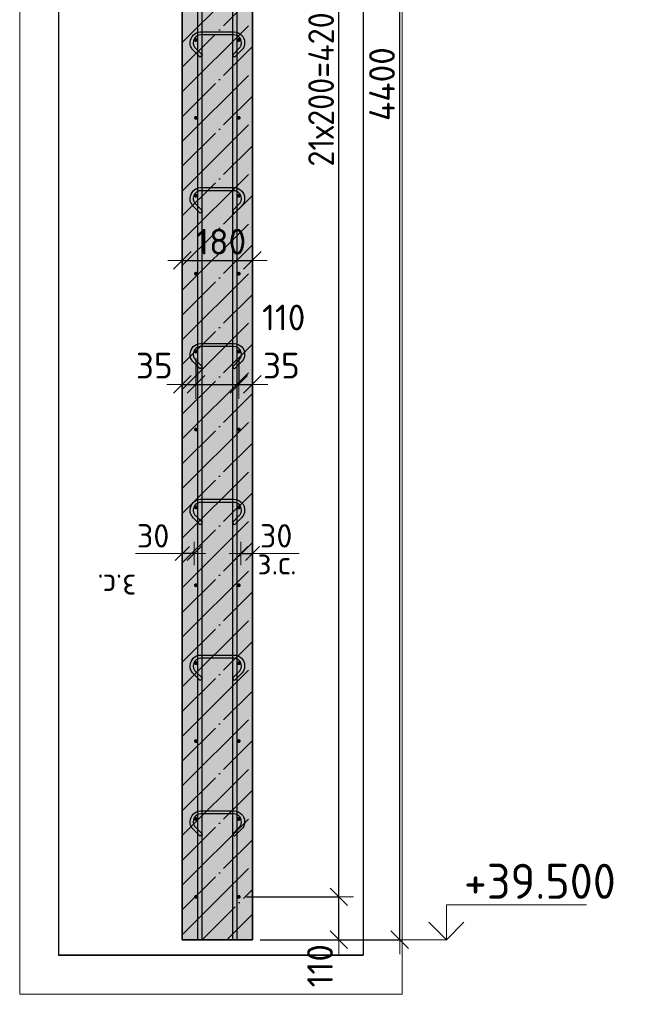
# Model space of a CAD drawing. Header units: millimetres. Extents: x 5077 to 50019, y 6526 to 90933.
# Tile 46 of 60: x 29311 to 30872, y 36634 to 39162. Entities that reach past the tile are written whole.
import ezdxf

# ---------------------------------------------------------------- set-up
doc = ezdxf.new("R2010")
doc.units = ezdxf.units.MM
doc.header["$PDMODE"] = 65
doc.linetypes.add('______11', pattern=[150, 120, -15, 0, -15])
doc.linetypes.add('______5', pattern=[330, 240, -30, 30, -30])
for name, color, linetype, lineweight in [('Standard', 7, 'Continuous', 25), ('Арм.стержн. вертикальными 1', 22, 'Continuous', 35), ('Арм.стержн.горизонт. 1', 180, 'Continuous', 35), ('Высотная отметки_ общее', 7, 'Continuous', 13), ('Размерная линия_ общее', 7, 'Continuous', 13), ('Размерная линия_ общее_1', 7, 'Continuous', 13)]:
    doc.layers.add(name, color=color, linetype=linetype, lineweight=lineweight)
doc.layers.add('Арм.стержн.Стяжки', color=7, linetype='Continuous', lineweight=35, true_color=0x501e0f)
doc.styles.add('ISOCPEUR', font='ISOCPEUR')
doc.dimstyles.new('DIMSTYLE_3', dxfattribs={"dimtxt": 66, "dimasz": 75, "dimexe": 0, "dimexo": 0, "dimgap": 33, "dimtad": 2, "dimdec": 0, "dimrnd": 5, "dimzin": 12, "dimdsep": 46, "dimtxsty": 'ISOCPEUR', "dimblk1": 'ALL_ML_STRICH', "dimblk2": 'ALL_ML_STRICH', "dimsah": 1, "dimcen": 0, "dimclrd": 7, "dimclre": 256, "dimclrt": 7, "dimadec": 0, "dimazin": 0, "dimtfac": 1, "dimtdec": 0, "dimtix": 1, "dimtmove": 2, "dimatfit": 3, "dimfxl": 0, "dimtvp": 1.2, "dimtzin": 0, "dimlwd": 0, "dimlwe": -3, "dimarcsym": 0})
doc.dimstyles.new('DIMSTYLE_8', dxfattribs={"dimtxt": 60, "dimasz": 60, "dimexe": 0, "dimexo": 0.001, "dimgap": 30, "dimtad": 2, "dimdec": 0, "dimrnd": 5, "dimzin": 12, "dimdsep": 46, "dimtxsty": 'ISOCPEUR', "dimblk1": 'ALL_ML_STRICH', "dimblk2": 'ALL_ML_STRICH', "dimsah": 1, "dimcen": 0, "dimse1": 1, "dimse2": 1, "dimclrd": 7, "dimclre": 256, "dimclrt": 7, "dimadec": 0, "dimazin": 0, "dimtfac": 1, "dimtdec": 0, "dimtix": 1, "dimtmove": 2, "dimatfit": 3, "dimfxl": 0, "dimtvp": 1.2, "dimtzin": 0, "dimlwd": 0, "dimlwe": -3, "dimarcsym": 0})
doc.dimstyles.new('DIMSTYLE_9', dxfattribs={"dimtxt": 66, "dimasz": 75, "dimexe": 0, "dimexo": 0, "dimgap": 33, "dimtad": 2, "dimdec": 0, "dimrnd": 5, "dimzin": 12, "dimdsep": 46, "dimtxsty": 'ISOCPEUR', "dimblk1": 'ALL_ML_STRICH', "dimblk2": 'ALL_ML_STRICH', "dimsah": 1, "dimcen": 0, "dimclrd": 7, "dimclre": 256, "dimclrt": 7, "dimadec": 0, "dimazin": 0, "dimtfac": 1, "dimtdec": 0, "dimtix": 1, "dimtmove": 2, "dimatfit": 3, "dimfxl": 0, "dimtzin": 0, "dimlwd": 0, "dimlwe": -3, "dimarcsym": 0})

# ---------------------------------------------------------------- blocks, each defined once
blk = doc.blocks.new('ALL_ML_STRICH')
at = {"color": 0, "linetype": 'ByBlock', "lineweight": -2}
for p, q in [((0, -0.5), (0, 0.5)), ((-1, 0), (0.5, 0)), ((-0.3, -0.3), (0.3, 0.3))]:
    blk.add_line(p, q, dxfattribs=at)
blk = doc.blocks.new('*D23')
at = {"layer": 'DEFPOINTS', "color": 7, "linetype": 'Continuous', "lineweight": 13, "transparency": 33554687}
for p in [(29763.7, 38312.2), (29728.7, 38226.1), (29728.7, 38185.2)]:
    blk.add_point(p, dxfattribs=at)
at = {"layer": 'Размерная линия_ общее', "color": 253, "linetype": 'Continuous', "lineweight": -2, "true_color": 0xa0a0a0, "transparency": 33554687}
for p, q in [((29763.7, 38292.2), (29763.7, 38226.1)), ((29728.7, 38205.2), (29728.7, 38226.1))]:
    blk.add_line(p, q, dxfattribs=at)
at = {"layer": 'Размерная линия_ общее', "color": 7, "linetype": 'Continuous', "lineweight": -2, "transparency": 33554687}
blk.add_line((29728.7, 38226.1), (29763.7, 38226.1), dxfattribs=at)
at = {"layer": 'Размерная линия_ общее', "color": 7, "linetype": 'Continuous', "lineweight": 13, "transparency": 33554687, "xscale": 75, "yscale": 75, "zscale": 75}
blk.add_blockref('ALL_ML_STRICH', (29763.7, 38226.1), dxfattribs=at)
at = {"layer": 'Размерная линия_ общее', "color": 7, "linetype": 'Continuous', "lineweight": 13, "transparency": 33554687, "xscale": 75, "yscale": 75, "zscale": 75, "rotation": 180}
blk.add_blockref('ALL_ML_STRICH', (29728.7, 38226.1), dxfattribs=at)
at = {"layer": 'Размерная линия_ общее', "color": 7, "linetype": 'Continuous', "lineweight": 13, "transparency": 33554687, "insert": (29656.7, 38274.1), "char_height": 66, "width": 132, "attachment_point": 5, "style": 'ISOCPEUR'}
blk.add_mtext('\\A1;{35}', dxfattribs=at)
blk = doc.blocks.new('*D24')
at = {"layer": 'DEFPOINTS', "color": 7, "linetype": 'Continuous', "lineweight": 13, "transparency": 33554687}
for p in [(29763.7, 38312.2), (29873.7, 38312.2), (29763.7, 38226.1)]:
    blk.add_point(p, dxfattribs=at)
at = {"layer": 'Размерная линия_ общее', "color": 253, "linetype": 'Continuous', "lineweight": -2, "true_color": 0xa0a0a0, "transparency": 33554687}
for p, q in [((29763.7, 38292.2), (29763.7, 38226.1)), ((29873.7, 38292.2), (29873.7, 38226.1))]:
    blk.add_line(p, q, dxfattribs=at)
at = {"layer": 'Размерная линия_ общее', "color": 7, "linetype": 'Continuous', "lineweight": -2, "transparency": 33554687}
blk.add_line((29763.7, 38226.1), (29873.7, 38226.1), dxfattribs=at)
at = {"layer": 'Размерная линия_ общее', "color": 7, "linetype": 'Continuous', "lineweight": 13, "transparency": 33554687, "xscale": 75, "yscale": 75, "zscale": 75, "rotation": 180}
blk.add_blockref('ALL_ML_STRICH', (29763.7, 38226.1), dxfattribs=at)
at = {"layer": 'Размерная линия_ общее', "color": 7, "linetype": 'Continuous', "lineweight": 13, "transparency": 33554687, "xscale": 75, "yscale": 75, "zscale": 75}
blk.add_blockref('ALL_ML_STRICH', (29873.7, 38226.1), dxfattribs=at)
at = {"layer": 'Размерная линия_ общее', "color": 7, "linetype": 'Continuous', "lineweight": 13, "transparency": 33554687, "insert": (29989.1, 38397.7), "char_height": 66, "width": 198, "attachment_point": 5, "style": 'ISOCPEUR'}
blk.add_mtext('\\A1;{110}', dxfattribs=at)
blk = doc.blocks.new('*D25')
at = {"layer": 'DEFPOINTS', "color": 7, "linetype": 'Continuous', "lineweight": 13, "transparency": 33554687}
for p in [(29873.7, 38312.2), (29873.7, 38226.1), (29908.7, 38188.6)]:
    blk.add_point(p, dxfattribs=at)
at = {"layer": 'Размерная линия_ общее', "color": 253, "linetype": 'Continuous', "lineweight": -2, "true_color": 0xa0a0a0, "transparency": 33554687}
for p, q in [((29873.7, 38292.2), (29873.7, 38226.1)), ((29908.7, 38208.6), (29908.7, 38226.1))]:
    blk.add_line(p, q, dxfattribs=at)
at = {"layer": 'Размерная линия_ общее', "color": 7, "linetype": 'Continuous', "lineweight": -2, "transparency": 33554687}
blk.add_line((29873.7, 38226.1), (29908.7, 38226.1), dxfattribs=at)
at = {"layer": 'Размерная линия_ общее', "color": 7, "linetype": 'Continuous', "lineweight": 13, "transparency": 33554687, "xscale": 75, "yscale": 75, "zscale": 75}
blk.add_blockref('ALL_ML_STRICH', (29908.7, 38226.1), dxfattribs=at)
at = {"layer": 'Размерная линия_ общее', "color": 7, "linetype": 'Continuous', "lineweight": 13, "transparency": 33554687, "xscale": 75, "yscale": 75, "zscale": 75, "rotation": 180}
blk.add_blockref('ALL_ML_STRICH', (29873.7, 38226.1), dxfattribs=at)
at = {"layer": 'Размерная линия_ общее', "color": 7, "linetype": 'Continuous', "lineweight": 13, "transparency": 33554687, "insert": (29983, 38274.2), "char_height": 66, "width": 132, "attachment_point": 5, "style": 'ISOCPEUR'}
blk.add_mtext('\\A1;{35}', dxfattribs=at)
blk = doc.blocks.new('*D26')
at = {"layer": 'DEFPOINTS', "color": 7, "linetype": 'Continuous', "lineweight": 13, "transparency": 33554687}
for p in [(29878.7, 37792.1), (29878.7, 37783.4), (29908.7, 37783.4)]:
    blk.add_point(p, dxfattribs=at)
at = {"layer": 'Размерная линия_ общее_1', "color": 7, "linetype": 'Continuous', "lineweight": -2, "transparency": 33554687}
blk.add_line((29878.7, 37792.1), (29908.7, 37792.1), dxfattribs=at)
at = {"layer": 'Размерная линия_ общее_1', "color": 7, "linetype": 'Continuous', "lineweight": 13, "transparency": 33554687, "xscale": 60, "yscale": 60, "zscale": 60, "rotation": 180}
blk.add_blockref('ALL_ML_STRICH', (29878.7, 37792.1), dxfattribs=at)
at = {"layer": 'Размерная линия_ общее_1', "color": 7, "linetype": 'Continuous', "lineweight": 13, "transparency": 33554687, "xscale": 60, "yscale": 60, "zscale": 60}
blk.add_blockref('ALL_ML_STRICH', (29908.7, 37792.1), dxfattribs=at)
at = {"layer": 'Размерная линия_ общее_1', "color": 7, "linetype": 'Continuous', "lineweight": 13, "transparency": 33554687, "insert": (29969.7, 37837.1), "char_height": 60, "width": 120, "attachment_point": 5, "style": 'ISOCPEUR'}
blk.add_mtext('\\A1;{30}', dxfattribs=at)
at = {"layer": 'Размерная линия_ общее_1', "color": 7, "linetype": 'Continuous', "lineweight": 13, "transparency": 33554687, "insert": (29921.7, 37797.9), "char_height": 60, "width": 3, "attachment_point": 1, "line_spacing_factor": 0.60241, "style": 'ISOCPEUR'}
blk.add_mtext('з.с.', dxfattribs=at)
blk = doc.blocks.new('*D27')
at = {"layer": 'DEFPOINTS', "color": 7, "linetype": 'Continuous', "lineweight": 13, "transparency": 33554687}
for p in [(29758.7, 37792.1), (29728.7, 37783.4), (29758.7, 37783.4)]:
    blk.add_point(p, dxfattribs=at)
at = {"layer": 'Размерная линия_ общее_1', "color": 7, "linetype": 'Continuous', "lineweight": -2, "transparency": 33554687}
blk.add_line((29758.7, 37792.1), (29728.7, 37792.1), dxfattribs=at)
at = {"layer": 'Размерная линия_ общее_1', "color": 7, "linetype": 'Continuous', "lineweight": 13, "transparency": 33554687, "xscale": 60, "yscale": 60, "zscale": 60}
for p, rotation in [((29758.7, 37792.1), 360), ((29728.7, 37792.1), 180)]:
    blk.add_blockref('ALL_ML_STRICH', p, dxfattribs=dict(at, rotation=rotation))
at = {"layer": 'Размерная линия_ общее_1', "color": 7, "linetype": 'Continuous', "lineweight": 13, "transparency": 33554687, "insert": (29653.7, 37837.1), "char_height": 60, "width": 120, "attachment_point": 5, "style": 'ISOCPEUR'}
blk.add_mtext('\\A1;{30}', dxfattribs=at)
at = {"layer": 'Размерная линия_ общее_1', "color": 7, "linetype": 'Continuous', "lineweight": 13, "transparency": 33554687, "insert": (29610.6, 37677.9), "char_height": 60, "width": 3, "attachment_point": 1, "rotation": 180, "line_spacing_factor": 0.60241, "style": 'ISOCPEUR'}
blk.add_mtext('з.с.', dxfattribs=at)
blk = doc.blocks.new('*D161')
at = {"layer": 'DEFPOINTS', "color": 7, "linetype": 'Continuous', "lineweight": 13, "transparency": 33554687}
for p in [(29728.7, 38554.3), (29908.7, 38552.6), (29728.7, 38544.3)]:
    blk.add_point(p, dxfattribs=at)
at = {"layer": 'Размерная линия_ общее', "color": 253, "linetype": 'Continuous', "lineweight": -2, "true_color": 0xa0a0a0, "transparency": 33554687}
for p, q in [((29728.7, 38544.3), (29728.7, 38544.3)), ((29908.7, 38544.3), (29908.7, 38544.3))]:
    blk.add_line(p, q, dxfattribs=at)
at = {"layer": 'Размерная линия_ общее', "color": 7, "linetype": 'Continuous', "lineweight": -2, "transparency": 33554687}
blk.add_line((29728.7, 38544.3), (29908.7, 38544.3), dxfattribs=at)
at = {"layer": 'Размерная линия_ общее', "color": 7, "linetype": 'Continuous', "lineweight": 13, "transparency": 33554687, "xscale": 75, "yscale": 75, "zscale": 75, "rotation": 180}
blk.add_blockref('ALL_ML_STRICH', (29728.7, 38544.3), dxfattribs=at)
at = {"layer": 'Размерная линия_ общее', "color": 7, "linetype": 'Continuous', "lineweight": 13, "transparency": 33554687, "xscale": 75, "yscale": 75, "zscale": 75}
blk.add_blockref('ALL_ML_STRICH', (29908.7, 38544.3), dxfattribs=at)
at = {"layer": 'Размерная линия_ общее', "color": 7, "linetype": 'Continuous', "lineweight": 13, "transparency": 33554687, "insert": (29828.6, 38592.3), "char_height": 66, "width": 198, "attachment_point": 5, "style": 'ISOCPEUR'}
blk.add_mtext('\\A1;{180}', dxfattribs=at)
blk = doc.blocks.new('*D269')
at = {"layer": 'DEFPOINTS', "color": 7, "linetype": 'Continuous', "lineweight": 13, "transparency": 33554687}
for p in [(30193.5, 41200.2), (29908.7, 36800.2), (30287, 36800.2)]:
    blk.add_point(p, dxfattribs=at)
at = {"layer": 'Размерная линия_ общее', "color": 253, "linetype": 'Continuous', "lineweight": -2, "true_color": 0xa0a0a0, "transparency": 33554687}
for p, q in [((30213.5, 41200.2), (30287, 41200.2)), ((29928.7, 36800.2), (30287, 36800.2))]:
    blk.add_line(p, q, dxfattribs=at)
at = {"layer": 'Размерная линия_ общее', "color": 7, "linetype": 'Continuous', "lineweight": -2, "transparency": 33554687}
blk.add_line((30287, 36800.2), (30287, 41200.2), dxfattribs=at)
at = {"layer": 'Размерная линия_ общее', "color": 7, "linetype": 'Continuous', "lineweight": 13, "transparency": 33554687, "xscale": 75, "yscale": 75, "zscale": 75}
for p, rotation in [((30287, 41200.2), 90), ((30287, 36800.2), 270)]:
    blk.add_blockref('ALL_ML_STRICH', p, dxfattribs=dict(at, rotation=rotation))
at = {"layer": 'Размерная линия_ общее', "color": 7, "linetype": 'Continuous', "lineweight": 13, "transparency": 33554687, "insert": (30241.5, 38996.9), "char_height": 66, "width": 264, "attachment_point": 5, "rotation": 90, "style": 'ISOCPEUR'}
blk.add_mtext('\\A1;{4400}', dxfattribs=at)
blk = doc.blocks.new('*D271')
at = {"layer": 'DEFPOINTS', "color": 7, "linetype": 'Continuous', "lineweight": 13, "transparency": 33554687}
for p in [(29873.7, 36910.2), (29908.7, 36800.2), (30130.6, 36800.2)]:
    blk.add_point(p, dxfattribs=at)
at = {"layer": 'Размерная линия_ общее', "color": 253, "linetype": 'Continuous', "lineweight": -2, "true_color": 0xa0a0a0, "transparency": 33554687}
for p, q in [((29893.7, 36910.2), (30130.6, 36910.2)), ((29928.7, 36800.2), (30130.6, 36800.2))]:
    blk.add_line(p, q, dxfattribs=at)
at = {"layer": 'Размерная линия_ общее', "color": 7, "linetype": 'Continuous', "lineweight": -2, "transparency": 33554687}
blk.add_line((30130.6, 36800.2), (30130.6, 36910.2), dxfattribs=at)
at = {"layer": 'Размерная линия_ общее', "color": 7, "linetype": 'Continuous', "lineweight": 13, "transparency": 33554687, "xscale": 75, "yscale": 75, "zscale": 75}
for p, rotation in [((30130.6, 36910.2), 90), ((30130.6, 36800.2), 270)]:
    blk.add_blockref('ALL_ML_STRICH', p, dxfattribs=dict(at, rotation=rotation))
at = {"layer": 'Размерная линия_ общее', "color": 7, "linetype": 'Continuous', "lineweight": 13, "transparency": 33554687, "insert": (30082.3, 36733.4), "char_height": 66, "width": 198, "attachment_point": 5, "rotation": 90, "style": 'ISOCPEUR'}
blk.add_mtext('\\A1;{110}', dxfattribs=at)
blk = doc.blocks.new('*D272')
at = {"layer": 'DEFPOINTS', "color": 7, "linetype": 'Continuous', "lineweight": 13, "transparency": 33554687}
for p in [(29873.7, 41110.2), (29873.7, 36910.2), (30130.6, 36910.2)]:
    blk.add_point(p, dxfattribs=at)
at = {"layer": 'Размерная линия_ общее', "color": 253, "linetype": 'Continuous', "lineweight": -2, "true_color": 0xa0a0a0, "transparency": 33554687}
for p, q in [((29893.7, 41110.2), (30130.6, 41110.2)), ((29893.7, 36910.2), (30130.6, 36910.2))]:
    blk.add_line(p, q, dxfattribs=at)
at = {"layer": 'Размерная линия_ общее', "color": 7, "linetype": 'Continuous', "lineweight": -2, "transparency": 33554687}
blk.add_line((30130.6, 36910.2), (30130.6, 41110.2), dxfattribs=at)
at = {"layer": 'Размерная линия_ общее', "color": 7, "linetype": 'Continuous', "lineweight": 13, "transparency": 33554687, "xscale": 75, "yscale": 75, "zscale": 75}
for p, rotation in [((30130.6, 41110.2), 90), ((30130.6, 36910.2), 270)]:
    blk.add_blockref('ALL_ML_STRICH', p, dxfattribs=dict(at, rotation=rotation))
at = {"layer": 'Размерная линия_ общее', "color": 7, "linetype": 'Continuous', "lineweight": 13, "transparency": 33554687, "insert": (30052.1, 38785.2), "char_height": 66, "width": 3.3, "attachment_point": 1, "rotation": 90, "line_spacing_factor": 0.60241, "style": 'ISOCPEUR'}
blk.add_mtext('\\W0.91;21х200=4200', dxfattribs=at)
blk = doc.blocks.new('COMPLEX_ELEVATIONDIM_10')
at = {"layer": 'Высотная отметки_ общее', "color": 7, "linetype": 'Continuous', "lineweight": 13, "transparency": 33554687}
for p, q in [((30407, 41400.2), (30407, 41490.2)), ((30407, 41490.2), (30767, 41490.2)), ((30407, 41400.2), (30362, 41445.2)), ((30407, 41400.2), (30452, 41445.2)), ((30407, 41400.2), (30300.9, 41400.2)), ((30407, 41400.2), (30407, 41400.2)), ((30407, 41400.2), (30407, 41400.2)), ((30407, 41400.2), (30407, 41400.2)), ((30407, 41400.2), (30407, 41400.2)), ((30407, 41200.2), (30407, 41290.2)), ((30407, 41290.2), (30767, 41290.2)), ((30407, 41200.2), (30362, 41245.2)), ((30407, 41200.2), (30452, 41245.2)), ((30407, 41200.2), (30300.9, 41200.2)), ((30407, 41200.2), (30407, 41200.2)), ((30407, 41200.2), (30407, 41200.2)), ((30407, 41200.2), (30407, 41200.2)), ((30407, 41200.2), (30407, 41200.2)), ((30407, 36800.2), (30407, 36890.2)), ((30407, 36890.2), (30767, 36890.2)), ((30407, 36800.2), (30362, 36845.2)), ((30407, 36800.2), (30452, 36845.2)), ((30407, 36800.2), (30407, 36800.2)), ((30407, 36800.2), (30407, 36800.2)), ((30407, 36800.2), (30407, 36800.2)), ((30407, 36800.2), (30407, 36800.2))]:
    blk.add_line(p, q, dxfattribs=at)
blk.add_lwpolyline([(30407, 36800.2), (30347, 36800.2), (30347, 36800.2), (30300.9, 36800.2)], dxfattribs=at)
at = {"layer": 'Высотная отметки_ общее', "color": 7, "linetype": 'Continuous', "lineweight": 13, "transparency": 33554687, "char_height": 90, "attachment_point": 7, "style": 'ISOCPEUR'}
for s, insert, width in [('\\W0.92;+44.100', (30452, 41505.2), 446.051), ('\\W0.96;+43.900', (30452, 41305.2), 456.775), ('\\W0.96;+39.500', (30452, 36905.2), 447.716)]:
    blk.add_mtext(s, dxfattribs=dict(at, insert=insert, width=width))

msp = doc.modelspace()

# ---------------------------------------------------------------- hatches: boundary and pattern name
at = {"layer": 'Standard', "linetype": 'Continuous', "lineweight": -3, "true_color": 0xc7c7c7, "transparency": 33554687}
msp.add_hatch(color=9, dxfattribs=at).paths.add_polyline_path([(29728.7, 41200.2), (29728.7, 36800.2), (29908.7, 36800.2), (29908.7, 41200.2)])
at = {"layer": 'Арм.стержн.горизонт. 1', "linetype": 'Continuous', "lineweight": 50, "transparency": 33554687}
for points in [[(29768.7, 39110.2), (29768.3, 39112.1), (29767.2, 39113.7), (29765.6, 39114.8), (29763.7, 39115.2), (29761.7, 39114.8), (29760.1, 39113.7), (29759, 39112.1), (29758.7, 39110.2), (29759, 39108.3), (29760.1, 39106.7), (29761.7, 39105.6), (29763.7, 39105.2), (29765.6, 39105.6), (29767.2, 39106.7), (29768.3, 39108.3)], [(29878.7, 39110.2), (29878.3, 39112.1), (29877.2, 39113.7), (29875.6, 39114.8), (29873.7, 39115.2), (29871.7, 39114.8), (29870.1, 39113.7), (29869, 39112.1), (29868.7, 39110.2), (29869, 39108.3), (29870.1, 39106.7), (29871.7, 39105.6), (29873.7, 39105.2), (29875.6, 39105.6), (29877.2, 39106.7), (29878.3, 39108.3)], [(29768.7, 38910.2), (29768.3, 38912.1), (29767.2, 38913.7), (29765.6, 38914.8), (29763.7, 38915.2), (29761.7, 38914.8), (29760.1, 38913.7), (29759, 38912.1), (29758.7, 38910.2), (29759, 38908.3), (29760.1, 38906.7), (29761.7, 38905.6), (29763.7, 38905.2), (29765.6, 38905.6), (29767.2, 38906.7), (29768.3, 38908.3)], [(29878.7, 38910.2), (29878.3, 38912.1), (29877.2, 38913.7), (29875.6, 38914.8), (29873.7, 38915.2), (29871.7, 38914.8), (29870.1, 38913.7), (29869, 38912.1), (29868.7, 38910.2), (29869, 38908.3), (29870.1, 38906.7), (29871.7, 38905.6), (29873.7, 38905.2), (29875.6, 38905.6), (29877.2, 38906.7), (29878.3, 38908.3)], [(29768.7, 38710.2), (29768.3, 38712.1), (29767.2, 38713.7), (29765.6, 38714.8), (29763.7, 38715.2), (29761.7, 38714.8), (29760.1, 38713.7), (29759, 38712.1), (29758.7, 38710.2), (29759, 38708.3), (29760.1, 38706.7), (29761.7, 38705.6), (29763.7, 38705.2), (29765.6, 38705.6), (29767.2, 38706.7), (29768.3, 38708.3)], [(29878.7, 38710.2), (29878.3, 38712.1), (29877.2, 38713.7), (29875.6, 38714.8), (29873.7, 38715.2), (29871.7, 38714.8), (29870.1, 38713.7), (29869, 38712.1), (29868.7, 38710.2), (29869, 38708.3), (29870.1, 38706.7), (29871.7, 38705.6), (29873.7, 38705.2), (29875.6, 38705.6), (29877.2, 38706.7), (29878.3, 38708.3)], [(29768.7, 38510.2), (29768.3, 38512.1), (29767.2, 38513.7), (29765.6, 38514.8), (29763.7, 38515.2), (29761.7, 38514.8), (29760.1, 38513.7), (29759, 38512.1), (29758.7, 38510.2), (29759, 38508.3), (29760.1, 38506.7), (29761.7, 38505.6), (29763.7, 38505.2), (29765.6, 38505.6), (29767.2, 38506.7), (29768.3, 38508.3)], [(29878.7, 38510.2), (29878.3, 38512.1), (29877.2, 38513.7), (29875.6, 38514.8), (29873.7, 38515.2), (29871.7, 38514.8), (29870.1, 38513.7), (29869, 38512.1), (29868.7, 38510.2), (29869, 38508.3), (29870.1, 38506.7), (29871.7, 38505.6), (29873.7, 38505.2), (29875.6, 38505.6), (29877.2, 38506.7), (29878.3, 38508.3)], [(29768.7, 38310.2), (29768.3, 38312.1), (29767.2, 38313.7), (29765.6, 38314.8), (29763.7, 38315.2), (29761.7, 38314.8), (29760.1, 38313.7), (29759, 38312.1), (29758.7, 38310.2), (29759, 38308.3), (29760.1, 38306.7), (29761.7, 38305.6), (29763.7, 38305.2), (29765.6, 38305.6), (29767.2, 38306.7), (29768.3, 38308.3)], [(29878.7, 38310.2), (29878.3, 38312.1), (29877.2, 38313.7), (29875.6, 38314.8), (29873.7, 38315.2), (29871.7, 38314.8), (29870.1, 38313.7), (29869, 38312.1), (29868.7, 38310.2), (29869, 38308.3), (29870.1, 38306.7), (29871.7, 38305.6), (29873.7, 38305.2), (29875.6, 38305.6), (29877.2, 38306.7), (29878.3, 38308.3)], [(29768.7, 38110.2), (29768.3, 38112.1), (29767.2, 38113.7), (29765.6, 38114.8), (29763.7, 38115.2), (29761.7, 38114.8), (29760.1, 38113.7), (29759, 38112.1), (29758.7, 38110.2), (29759, 38108.3), (29760.1, 38106.7), (29761.7, 38105.6), (29763.7, 38105.2), (29765.6, 38105.6), (29767.2, 38106.7), (29768.3, 38108.3)], [(29878.7, 38110.2), (29878.3, 38112.1), (29877.2, 38113.7), (29875.6, 38114.8), (29873.7, 38115.2), (29871.7, 38114.8), (29870.1, 38113.7), (29869, 38112.1), (29868.7, 38110.2), (29869, 38108.3), (29870.1, 38106.7), (29871.7, 38105.6), (29873.7, 38105.2), (29875.6, 38105.6), (29877.2, 38106.7), (29878.3, 38108.3)], [(29768.7, 37910.2), (29768.3, 37912.1), (29767.2, 37913.7), (29765.6, 37914.8), (29763.7, 37915.2), (29761.7, 37914.8), (29760.1, 37913.7), (29759, 37912.1), (29758.7, 37910.2), (29759, 37908.3), (29760.1, 37906.7), (29761.7, 37905.6), (29763.7, 37905.2), (29765.6, 37905.6), (29767.2, 37906.7), (29768.3, 37908.3)], [(29878.7, 37910.2), (29878.3, 37912.1), (29877.2, 37913.7), (29875.6, 37914.8), (29873.7, 37915.2), (29871.7, 37914.8), (29870.1, 37913.7), (29869, 37912.1), (29868.7, 37910.2), (29869, 37908.3), (29870.1, 37906.7), (29871.7, 37905.6), (29873.7, 37905.2), (29875.6, 37905.6), (29877.2, 37906.7), (29878.3, 37908.3)], [(29768.7, 37710.2), (29768.3, 37712.1), (29767.2, 37713.7), (29765.6, 37714.8), (29763.7, 37715.2), (29761.7, 37714.8), (29760.1, 37713.7), (29759, 37712.1), (29758.7, 37710.2), (29759, 37708.3), (29760.1, 37706.7), (29761.7, 37705.6), (29763.7, 37705.2), (29765.6, 37705.6), (29767.2, 37706.7), (29768.3, 37708.3)], [(29878.7, 37710.2), (29878.3, 37712.1), (29877.2, 37713.7), (29875.6, 37714.8), (29873.7, 37715.2), (29871.7, 37714.8), (29870.1, 37713.7), (29869, 37712.1), (29868.7, 37710.2), (29869, 37708.3), (29870.1, 37706.7), (29871.7, 37705.6), (29873.7, 37705.2), (29875.6, 37705.6), (29877.2, 37706.7), (29878.3, 37708.3)], [(29768.7, 37510.2), (29768.3, 37512.1), (29767.2, 37513.7), (29765.6, 37514.8), (29763.7, 37515.2), (29761.7, 37514.8), (29760.1, 37513.7), (29759, 37512.1), (29758.7, 37510.2), (29759, 37508.3), (29760.1, 37506.7), (29761.7, 37505.6), (29763.7, 37505.2), (29765.6, 37505.6), (29767.2, 37506.7), (29768.3, 37508.3)], [(29878.7, 37510.2), (29878.3, 37512.1), (29877.2, 37513.7), (29875.6, 37514.8), (29873.7, 37515.2), (29871.7, 37514.8), (29870.1, 37513.7), (29869, 37512.1), (29868.7, 37510.2), (29869, 37508.3), (29870.1, 37506.7), (29871.7, 37505.6), (29873.7, 37505.2), (29875.6, 37505.6), (29877.2, 37506.7), (29878.3, 37508.3)], [(29768.7, 37310.2), (29768.3, 37312.1), (29767.2, 37313.7), (29765.6, 37314.8), (29763.7, 37315.2), (29761.7, 37314.8), (29760.1, 37313.7), (29759, 37312.1), (29758.7, 37310.2), (29759, 37308.3), (29760.1, 37306.7), (29761.7, 37305.6), (29763.7, 37305.2), (29765.6, 37305.6), (29767.2, 37306.7), (29768.3, 37308.3)], [(29878.7, 37310.2), (29878.3, 37312.1), (29877.2, 37313.7), (29875.6, 37314.8), (29873.7, 37315.2), (29871.7, 37314.8), (29870.1, 37313.7), (29869, 37312.1), (29868.7, 37310.2), (29869, 37308.3), (29870.1, 37306.7), (29871.7, 37305.6), (29873.7, 37305.2), (29875.6, 37305.6), (29877.2, 37306.7), (29878.3, 37308.3)], [(29768.7, 37110.2), (29768.3, 37112.1), (29767.2, 37113.7), (29765.6, 37114.8), (29763.7, 37115.2), (29761.7, 37114.8), (29760.1, 37113.7), (29759, 37112.1), (29758.7, 37110.2), (29759, 37108.3), (29760.1, 37106.7), (29761.7, 37105.6), (29763.7, 37105.2), (29765.6, 37105.6), (29767.2, 37106.7), (29768.3, 37108.3)], [(29878.7, 37110.2), (29878.3, 37112.1), (29877.2, 37113.7), (29875.6, 37114.8), (29873.7, 37115.2), (29871.7, 37114.8), (29870.1, 37113.7), (29869, 37112.1), (29868.7, 37110.2), (29869, 37108.3), (29870.1, 37106.7), (29871.7, 37105.6), (29873.7, 37105.2), (29875.6, 37105.6), (29877.2, 37106.7), (29878.3, 37108.3)], [(29768.7, 36910.2), (29768.3, 36912.1), (29767.2, 36913.7), (29765.6, 36914.8), (29763.7, 36915.2), (29761.7, 36914.8), (29760.1, 36913.7), (29759, 36912.1), (29758.7, 36910.2), (29759, 36908.3), (29760.1, 36906.7), (29761.7, 36905.6), (29763.7, 36905.2), (29765.6, 36905.6), (29767.2, 36906.7), (29768.3, 36908.3)], [(29878.7, 36910.2), (29878.3, 36912.1), (29877.2, 36913.7), (29875.6, 36914.8), (29873.7, 36915.2), (29871.7, 36914.8), (29870.1, 36913.7), (29869, 36912.1), (29868.7, 36910.2), (29869, 36908.3), (29870.1, 36906.7), (29871.7, 36905.6), (29873.7, 36905.2), (29875.6, 36905.6), (29877.2, 36906.7), (29878.3, 36908.3)]]:
    msp.add_hatch(color=4, dxfattribs=at).paths.add_polyline_path(points)

# ---------------------------------------------------------------- linework, layer by layer
at = {"layer": 'Standard', "color": 52, "linetype": 'Continuous', "lineweight": -3, "transparency": 33554687}
for p, q in [((29411, 41420.2), (29411, 36760.2)), ((29411, 41420.2), (29411, 36760.2)), ((30193.5, 41420.2), (30193.5, 36760.2)), ((30193.5, 41420.2), (30193.5, 36760.2)), ((29411, 36760.2), (30193.5, 36760.2)), ((30193.5, 36760.2), (29411, 36760.2))]:
    msp.add_line(p, q, dxfattribs=at)
at = {"layer": 'Standard', "color": 7, "linetype": 'Continuous', "lineweight": 35, "transparency": 33554687}
for p, q in [((29728.7, 41200.2), (29728.7, 36800.2)), ((29908.7, 36800.2), (29908.7, 41200.2)), ((29728.7, 36800.2), (29908.7, 36800.2))]:
    msp.add_line(p, q, dxfattribs=at)
at = {"layer": 'Standard', "color": 253, "linetype": '______5', "lineweight": -3, "true_color": 0xababab, "transparency": 33554687}
for p, q in [((29728.7, 39104.1), (29908.7, 39284.1)), ((29728.7, 38976.8), (29908.7, 39156.8)), ((29728.7, 38849.5), (29908.7, 39029.5)), ((29728.7, 38722.3), (29908.7, 38902.3)), ((29728.7, 38595), (29908.7, 38775)), ((29728.7, 38467.7), (29908.7, 38647.7)), ((29728.7, 38340.4), (29908.7, 38520.4)), ((29728.7, 38213.1), (29908.7, 38393.1)), ((29728.7, 38085.9), (29908.7, 38265.9)), ((29728.7, 37958.6), (29908.7, 38138.6)), ((29728.7, 37831.3), (29908.7, 38011.3)), ((29728.7, 37704), (29908.7, 37884)), ((29728.7, 37576.8), (29908.7, 37756.8)), ((29728.7, 37449.5), (29908.7, 37629.5)), ((29728.7, 37322.2), (29908.7, 37502.2)), ((29728.7, 37194.9), (29908.7, 37374.9)), ((29728.7, 37067.6), (29908.7, 37247.6)), ((29728.7, 36940.4), (29908.7, 37120.4)), ((29728.7, 36813.1), (29908.7, 36993.1)), ((29843.1, 36800.2), (29908.7, 36865.8))]:
    msp.add_line(p, q, dxfattribs=at)
at = {"layer": 'Standard', "color": 253, "linetype": '______11', "lineweight": -3, "true_color": 0xababab, "transparency": 33554687}
for p, q in [((29728.7, 39040.5), (29908.7, 39220.5)), ((29728.7, 38913.2), (29908.7, 39093.2)), ((29728.7, 38785.9), (29908.7, 38965.9)), ((29728.7, 38658.6), (29908.7, 38838.6)), ((29728.7, 38531.3), (29908.7, 38711.3)), ((29728.7, 38404.1), (29908.7, 38584.1)), ((29728.7, 38276.8), (29908.7, 38456.8)), ((29728.7, 38149.5), (29908.7, 38329.5)), ((29728.7, 38022.2), (29908.7, 38202.2)), ((29728.7, 37894.9), (29908.7, 38074.9)), ((29728.7, 37767.7), (29908.7, 37947.7)), ((29728.7, 37640.4), (29908.7, 37820.4)), ((29728.7, 37513.1), (29908.7, 37693.1)), ((29728.7, 37385.8), (29908.7, 37565.8)), ((29728.7, 37258.6), (29908.7, 37438.6)), ((29728.7, 37131.3), (29908.7, 37311.3)), ((29728.7, 37004), (29908.7, 37184)), ((29728.7, 36876.7), (29908.7, 37056.7)), ((29779.4, 36800.2), (29908.7, 36929.4)), ((29906.7, 36800.2), (29908.7, 36802.2))]:
    msp.add_line(p, q, dxfattribs=at)
at = {"layer": 'Standard', "color": 7, "linetype": 'Continuous', "lineweight": 13, "transparency": 33554687}
for p, q in [((29728.7, 37792.1), (29608.7, 37792.1)), ((29908.7, 37792.1), (30028.7, 37792.1))]:
    msp.add_line(p, q, dxfattribs=at)
msp.add_lwpolyline([(29311, 36660.2), (30293.5, 36660.2), (30293.5, 41520.2), (29311, 41520.2), (29311, 36660.2)], dxfattribs=at)
at = {"layer": 'Арм.стержн. вертикальными 1', "color": 4, "linetype": 'Continuous', "lineweight": 25, "transparency": 33554687}
for points in [[(29768.7, 36800.2), (29768.7, 41321.2), (29768, 41325.7), (29766.5, 41330.3), (29764.2, 41334.5), (29761.3, 41337.9), (29757.9, 41340.7), (29753.7, 41343.1), (29749.1, 41344.6), (29744.6, 41345.2), (29468.7, 41345.2), (29468.7, 41355.2), (29745.3, 41355.2), (29751.4, 41354.4), (29757.8, 41352.3), (29763.6, 41349), (29768.4, 41345), (29772.4, 41340.2), (29775.7, 41334.3), (29777.8, 41328), (29778.7, 41321.9), (29778.7, 36800.2), (29768.7, 36800.2)], [(29858.7, 36800.2), (29858.7, 41321.9), (29859.5, 41328), (29861.6, 41334.3), (29864.9, 41340.2), (29868.9, 41345), (29873.7, 41349), (29879.5, 41352.3), (29885.9, 41354.4), (29892, 41355.2), (30168.7, 41355.2), (30168.7, 41345.2), (29892.7, 41345.2), (29888.2, 41344.6), (29883.6, 41343.1), (29879.4, 41340.7), (29876, 41337.9), (29873.1, 41334.5), (29870.8, 41330.3), (29869.3, 41325.7), (29868.7, 41321.2), (29868.7, 36800.2), (29858.7, 36800.2)]]:
    msp.add_lwpolyline(points, dxfattribs=at)
at = {"layer": 'Арм.стержн.горизонт. 1', "color": 52, "linetype": 'Continuous', "lineweight": 25, "transparency": 33554687}
for p, q in [((29728.7, 36800.2), (29728.7, 36800.2)), ((29908.7, 36800.2), (29908.7, 36800.2))]:
    msp.add_line(p, q, dxfattribs=at)
at = {"layer": 'Арм.стержн.Стяжки', "color": 40, "linetype": 'Continuous', "lineweight": 25, "transparency": 33554687}
for points in [[(29857.2, 39071.3), (29875.1, 39089.2), (29876.3, 39090.6), (29877.4, 39092.1), (29878.3, 39093.8), (29879.1, 39095.4), (29879.7, 39097.2), (29880.2, 39099), (29880.5, 39100.8), (29880.7, 39102.7), (29880.7, 39103.8), (29880.1, 39107.5), (29878.9, 39111.1), (29877.1, 39114.5), (29874.8, 39117.2), (29872.1, 39119.5), (29868.7, 39121.4), (29865, 39122.6), (29861.4, 39123.1), (29775.9, 39123.1), (29772.3, 39122.6), (29768.6, 39121.4), (29765.3, 39119.5), (29762.5, 39117.2), (29760.2, 39114.5), (29758.4, 39111.1), (29757.2, 39107.5), (29756.7, 39103.8), (29756.7, 39102.7), (29756.8, 39100.8), (29757.1, 39099), (29757.6, 39097.2), (29758.2, 39095.4), (29759, 39093.8), (29759.9, 39092.1), (29761, 39090.6), (29762.2, 39089.2), (29780.1, 39071.3), (29774.4, 39065.7), (29756.4, 39083.7), (29754.7, 39085.7), (29753.2, 39087.8), (29751.9, 39090), (29750.8, 39092.4), (29749.9, 39094.8), (29749.2, 39097.3), (29748.8, 39099.9), (29748.7, 39102.4), (29748.7, 39104.4), (29749.3, 39109.3), (29751, 39114.4), (29753.6, 39119), (29756.8, 39122.9), (29760.7, 39126.1), (29765.4, 39128.7), (29770.4, 39130.4), (29775.3, 39131.1), (29862, 39131.1), (29866.9, 39130.4), (29871.9, 39128.7), (29876.6, 39126.1), (29880.5, 39122.9), (29883.7, 39119), (29886.3, 39114.4), (29888, 39109.3), (29888.7, 39104.4), (29888.7, 39102.4), (29888.5, 39099.9), (29888.1, 39097.3), (29887.4, 39094.8), (29886.5, 39092.4), (29885.4, 39090), (29884.1, 39087.8), (29882.6, 39085.7), (29880.9, 39083.7), (29862.9, 39065.7), (29857.2, 39071.3)], [(29857.2, 38671.3), (29875.1, 38689.2), (29876.3, 38690.6), (29877.4, 38692.1), (29878.3, 38693.8), (29879.1, 38695.4), (29879.7, 38697.2), (29880.2, 38699), (29880.5, 38700.8), (29880.7, 38702.7), (29880.7, 38703.8), (29880.1, 38707.5), (29878.9, 38711.1), (29877.1, 38714.5), (29874.8, 38717.2), (29872.1, 38719.5), (29868.7, 38721.4), (29865, 38722.6), (29861.4, 38723.1), (29775.9, 38723.1), (29772.3, 38722.6), (29768.6, 38721.4), (29765.3, 38719.5), (29762.5, 38717.2), (29760.2, 38714.5), (29758.4, 38711.1), (29757.2, 38707.5), (29756.7, 38703.8), (29756.7, 38702.7), (29756.8, 38700.8), (29757.1, 38699), (29757.6, 38697.2), (29758.2, 38695.4), (29759, 38693.8), (29759.9, 38692.1), (29761, 38690.6), (29762.2, 38689.2), (29780.1, 38671.3), (29774.4, 38665.7), (29756.4, 38683.7), (29754.7, 38685.7), (29753.2, 38687.8), (29751.9, 38690), (29750.8, 38692.4), (29749.9, 38694.8), (29749.2, 38697.3), (29748.8, 38699.9), (29748.7, 38702.4), (29748.7, 38704.4), (29749.3, 38709.3), (29751, 38714.4), (29753.6, 38719), (29756.8, 38722.9), (29760.7, 38726.1), (29765.4, 38728.7), (29770.4, 38730.4), (29775.3, 38731.1), (29862, 38731.1), (29866.9, 38730.4), (29871.9, 38728.7), (29876.6, 38726.1), (29880.5, 38722.9), (29883.7, 38719), (29886.3, 38714.4), (29888, 38709.3), (29888.7, 38704.4), (29888.7, 38702.4), (29888.5, 38699.9), (29888.1, 38697.3), (29887.4, 38694.8), (29886.5, 38692.4), (29885.4, 38690), (29884.1, 38687.8), (29882.6, 38685.7), (29880.9, 38683.7), (29862.9, 38665.7), (29857.2, 38671.3)], [(29857.2, 38271.3), (29875.1, 38289.2), (29876.3, 38290.6), (29877.4, 38292.1), (29878.3, 38293.8), (29879.1, 38295.4), (29879.7, 38297.2), (29880.2, 38299), (29880.5, 38300.8), (29880.7, 38302.7), (29880.7, 38303.8), (29880.1, 38307.5), (29878.9, 38311.1), (29877.1, 38314.5), (29874.8, 38317.2), (29872.1, 38319.5), (29868.7, 38321.4), (29865, 38322.6), (29861.4, 38323.1), (29775.9, 38323.1), (29772.3, 38322.6), (29768.6, 38321.4), (29765.3, 38319.5), (29762.5, 38317.2), (29760.2, 38314.5), (29758.4, 38311.1), (29757.2, 38307.5), (29756.7, 38303.8), (29756.7, 38302.7), (29756.8, 38300.8), (29757.1, 38299), (29757.6, 38297.2), (29758.2, 38295.4), (29759, 38293.8), (29759.9, 38292.1), (29761, 38290.6), (29762.2, 38289.2), (29780.1, 38271.3), (29774.4, 38265.7), (29756.4, 38283.7), (29754.7, 38285.7), (29753.2, 38287.8), (29751.9, 38290), (29750.8, 38292.4), (29749.9, 38294.8), (29749.2, 38297.3), (29748.8, 38299.9), (29748.7, 38302.4), (29748.7, 38304.4), (29749.3, 38309.3), (29751, 38314.4), (29753.6, 38319), (29756.8, 38322.9), (29760.7, 38326.1), (29765.4, 38328.7), (29770.4, 38330.4), (29775.3, 38331.1), (29862, 38331.1), (29866.9, 38330.4), (29871.9, 38328.7), (29876.6, 38326.1), (29880.5, 38322.9), (29883.7, 38319), (29886.3, 38314.4), (29888, 38309.3), (29888.7, 38304.4), (29888.7, 38302.4), (29888.5, 38299.9), (29888.1, 38297.3), (29887.4, 38294.8), (29886.5, 38292.4), (29885.4, 38290), (29884.1, 38287.8), (29882.6, 38285.7), (29880.9, 38283.7), (29862.9, 38265.7), (29857.2, 38271.3)], [(29857.2, 37871.3), (29875.1, 37889.2), (29876.3, 37890.6), (29877.4, 37892.1), (29878.3, 37893.8), (29879.1, 37895.4), (29879.7, 37897.2), (29880.2, 37899), (29880.5, 37900.8), (29880.7, 37902.7), (29880.7, 37903.8), (29880.1, 37907.5), (29878.9, 37911.1), (29877.1, 37914.5), (29874.8, 37917.2), (29872.1, 37919.5), (29868.7, 37921.4), (29865, 37922.6), (29861.4, 37923.1), (29775.9, 37923.1), (29772.3, 37922.6), (29768.6, 37921.4), (29765.3, 37919.5), (29762.5, 37917.2), (29760.2, 37914.5), (29758.4, 37911.1), (29757.2, 37907.5), (29756.7, 37903.8), (29756.7, 37902.7), (29756.8, 37900.8), (29757.1, 37899), (29757.6, 37897.2), (29758.2, 37895.4), (29759, 37893.8), (29759.9, 37892.1), (29761, 37890.6), (29762.2, 37889.2), (29780.1, 37871.3), (29774.4, 37865.7), (29756.4, 37883.7), (29754.7, 37885.7), (29753.2, 37887.8), (29751.9, 37890), (29750.8, 37892.4), (29749.9, 37894.8), (29749.2, 37897.3), (29748.8, 37899.9), (29748.7, 37902.4), (29748.7, 37904.4), (29749.3, 37909.3), (29751, 37914.4), (29753.6, 37919), (29756.8, 37922.9), (29760.7, 37926.1), (29765.4, 37928.7), (29770.4, 37930.4), (29775.3, 37931.1), (29862, 37931.1), (29866.9, 37930.4), (29871.9, 37928.7), (29876.6, 37926.1), (29880.5, 37922.9), (29883.7, 37919), (29886.3, 37914.4), (29888, 37909.3), (29888.7, 37904.4), (29888.7, 37902.4), (29888.5, 37899.9), (29888.1, 37897.3), (29887.4, 37894.8), (29886.5, 37892.4), (29885.4, 37890), (29884.1, 37887.8), (29882.6, 37885.7), (29880.9, 37883.7), (29862.9, 37865.7), (29857.2, 37871.3)], [(29857.2, 37471.3), (29875.1, 37489.2), (29876.3, 37490.6), (29877.4, 37492.1), (29878.3, 37493.8), (29879.1, 37495.4), (29879.7, 37497.2), (29880.2, 37499), (29880.5, 37500.8), (29880.7, 37502.7), (29880.7, 37503.8), (29880.1, 37507.5), (29878.9, 37511.1), (29877.1, 37514.5), (29874.8, 37517.2), (29872.1, 37519.5), (29868.7, 37521.4), (29865, 37522.6), (29861.4, 37523.1), (29775.9, 37523.1), (29772.3, 37522.6), (29768.6, 37521.4), (29765.3, 37519.5), (29762.5, 37517.2), (29760.2, 37514.5), (29758.4, 37511.1), (29757.2, 37507.5), (29756.7, 37503.8), (29756.7, 37502.7), (29756.8, 37500.8), (29757.1, 37499), (29757.6, 37497.2), (29758.2, 37495.4), (29759, 37493.8), (29759.9, 37492.1), (29761, 37490.6), (29762.2, 37489.2), (29780.1, 37471.3), (29774.4, 37465.7), (29756.4, 37483.7), (29754.7, 37485.7), (29753.2, 37487.8), (29751.9, 37490), (29750.8, 37492.4), (29749.9, 37494.8), (29749.2, 37497.3), (29748.8, 37499.9), (29748.7, 37502.4), (29748.7, 37504.4), (29749.3, 37509.3), (29751, 37514.4), (29753.6, 37519), (29756.8, 37522.9), (29760.7, 37526.1), (29765.4, 37528.7), (29770.4, 37530.4), (29775.3, 37531.1), (29862, 37531.1), (29866.9, 37530.4), (29871.9, 37528.7), (29876.6, 37526.1), (29880.5, 37522.9), (29883.7, 37519), (29886.3, 37514.4), (29888, 37509.3), (29888.7, 37504.4), (29888.7, 37502.4), (29888.5, 37499.9), (29888.1, 37497.3), (29887.4, 37494.8), (29886.5, 37492.4), (29885.4, 37490), (29884.1, 37487.8), (29882.6, 37485.7), (29880.9, 37483.7), (29862.9, 37465.7), (29857.2, 37471.3)], [(29857.2, 37071.3), (29875.1, 37089.2), (29876.3, 37090.6), (29877.4, 37092.1), (29878.3, 37093.8), (29879.1, 37095.4), (29879.7, 37097.2), (29880.2, 37099), (29880.5, 37100.8), (29880.7, 37102.7), (29880.7, 37103.8), (29880.1, 37107.5), (29878.9, 37111.1), (29877.1, 37114.5), (29874.8, 37117.2), (29872.1, 37119.5), (29868.7, 37121.4), (29865, 37122.6), (29861.4, 37123.1), (29775.9, 37123.1), (29772.3, 37122.6), (29768.6, 37121.4), (29765.3, 37119.5), (29762.5, 37117.2), (29760.2, 37114.5), (29758.4, 37111.1), (29757.2, 37107.5), (29756.7, 37103.8), (29756.7, 37102.7), (29756.8, 37100.8), (29757.1, 37099), (29757.6, 37097.2), (29758.2, 37095.4), (29759, 37093.8), (29759.9, 37092.1), (29761, 37090.6), (29762.2, 37089.2), (29780.1, 37071.3), (29774.4, 37065.7), (29756.4, 37083.7), (29754.7, 37085.7), (29753.2, 37087.8), (29751.9, 37090), (29750.8, 37092.4), (29749.9, 37094.8), (29749.2, 37097.3), (29748.8, 37099.9), (29748.7, 37102.4), (29748.7, 37104.4), (29749.3, 37109.3), (29751, 37114.4), (29753.6, 37119), (29756.8, 37122.9), (29760.7, 37126.1), (29765.4, 37128.7), (29770.4, 37130.4), (29775.3, 37131.1), (29862, 37131.1), (29866.9, 37130.4), (29871.9, 37128.7), (29876.6, 37126.1), (29880.5, 37122.9), (29883.7, 37119), (29886.3, 37114.4), (29888, 37109.3), (29888.7, 37104.4), (29888.7, 37102.4), (29888.5, 37099.9), (29888.1, 37097.3), (29887.4, 37094.8), (29886.5, 37092.4), (29885.4, 37090), (29884.1, 37087.8), (29882.6, 37085.7), (29880.9, 37083.7), (29862.9, 37065.7), (29857.2, 37071.3)]]:
    msp.add_lwpolyline(points, dxfattribs=at)

# ---------------------------------------------------------------- block references
at = {"layer": 'Высотная отметки_ общее', "color": 7, "linetype": 'Continuous', "lineweight": 13, "transparency": 33554687}
msp.add_blockref('COMPLEX_ELEVATIONDIM_10', (0, 0), dxfattribs=at)

# ---------------------------------------------------------------- dimensions: what is measured, and where the dimension line sits
at = {"layer": 'Размерная линия_ общее', "color": 7, "linetype": 'Continuous', "lineweight": 13, "transparency": 33554687}
for base, p2, dimstyle, picture, middle in [((30287, 41200.2), (30213.5, 41200.2), 'DIMSTYLE_9', '*D269', (30241.5, 38996.9)), ((30130.6, 36910.2), (29893.7, 36910.2), 'DIMSTYLE_3', '*D271', (30082.3, 36733.4))]:
    dim = msp.add_linear_dim(base=base, p1=(29928.7, 36800.2), p2=p2, angle=90, dimstyle=dimstyle, override={"dimpost": '<>', "dimclrd": 7, "dimclre": 253, "dimclrt": 7, "dimlwd": 0, "dimlwe": 65533}, dxfattribs=at)
    dim.commit()
    dim.dimension.update_dxf_attribs({"geometry": picture, "text_midpoint": middle, "dimtype": 160})
dim = msp.add_linear_dim(base=(30130.6, 41110.2), p1=(29893.7, 36910.2), p2=(29893.7, 41110.2), angle=90, text='\\W0.91;21х200=4200', dimstyle='DIMSTYLE_9', override={"dimpost": '<>', "dimclrd": 7, "dimclre": 253, "dimclrt": 7, "dimlwd": 0, "dimlwe": 65533}, dxfattribs=at)
dim.commit()
dim.dimension.update_dxf_attribs({"geometry": '*D272', "text_midpoint": (30097.6, 39010.2), "dimtype": 160})
for base, p1, p2, picture, middle in [((29908.7, 38544.3), (29728.7, 38544.3), (29908.7, 38544.3), '*D161', (29828.6, 38592.3)), ((29873.7, 38226.1), (29763.7, 38292.2), (29873.7, 38292.2), '*D24', (29989.1, 38397.7)), ((29763.7, 38226.1), (29728.7, 38205.2), (29763.7, 38292.2), '*D23', (29656.7, 38274.1)), ((29908.7, 38226.1), (29873.7, 38292.2), (29908.7, 38208.6), '*D25', (29983, 38274.2))]:
    dim = msp.add_linear_dim(base=base, p1=p1, p2=p2, dimstyle='DIMSTYLE_3', override={"dimpost": '<>', "dimclrd": 7, "dimclre": 253, "dimclrt": 7, "dimlwd": 0, "dimlwe": 65533}, dxfattribs=at)
    dim.commit()
    dim.dimension.update_dxf_attribs({"geometry": picture, "text_midpoint": middle, "dimtype": 160})
at = {"layer": 'Размерная линия_ общее_1', "color": 7, "linetype": 'Continuous', "lineweight": 13, "transparency": 33554687}
dim = msp.add_linear_dim(base=(29728.7, 37792.1), p1=(29758.7, 37783.4), p2=(29728.7, 37783.4), angle=180, text='<>\\Xз.с.', dimstyle='DIMSTYLE_8', override={"dimpost": '<>', "dimclrd": 7, "dimclre": 253, "dimclrt": 7, "dimlwd": 0, "dimlwe": 65533}, dxfattribs=at)
dim.commit()
dim.dimension.update_dxf_attribs({"geometry": '*D27', "text_midpoint": (29653.7, 37837.1), "dimtype": 160})
dim = msp.add_linear_dim(base=(29908.7, 37792.1), p1=(29878.7, 37783.4), p2=(29908.7, 37783.4), text='<>\\Xз.с.', dimstyle='DIMSTYLE_8', override={"dimpost": '<>', "dimclrd": 7, "dimclre": 253, "dimclrt": 7, "dimlwd": 0, "dimlwe": 65533}, dxfattribs=at)
dim.commit()
dim.dimension.update_dxf_attribs({"geometry": '*D26', "text_midpoint": (29969.7, 37837.1), "dimtype": 160})

doc.saveas('drawing.dxf')
